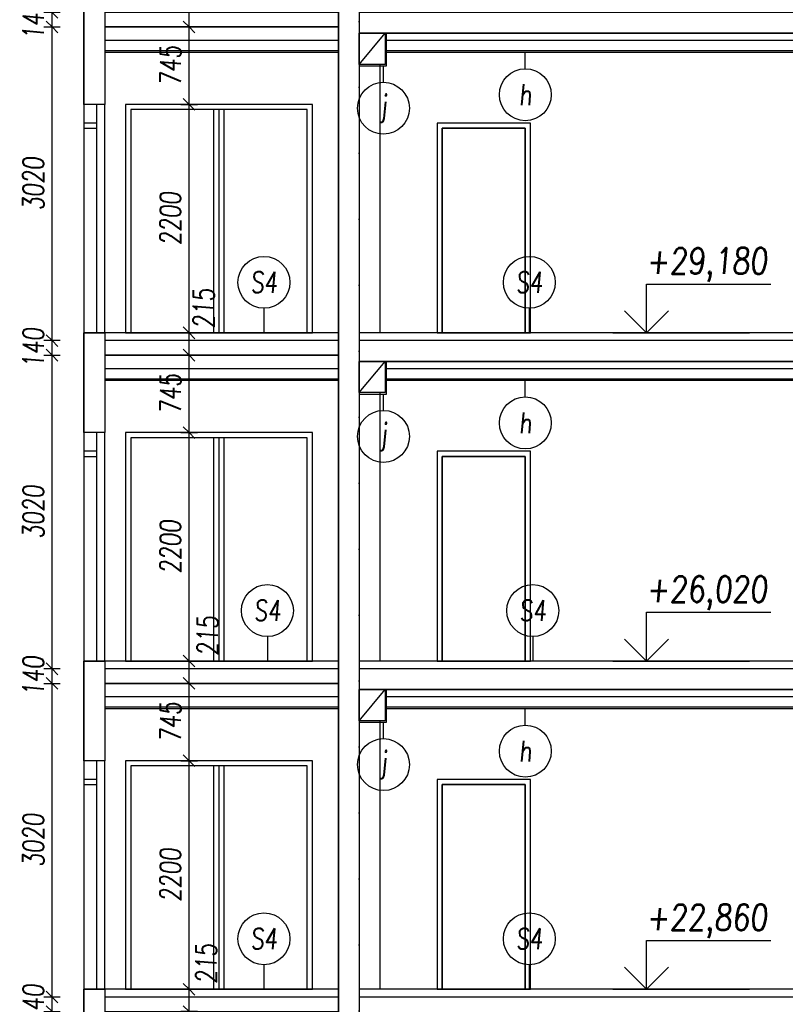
# Model space of a CAD drawing. Header units: millimetres. Extents: x -24606338 to 439687, y 151354 to 480404.
# Tile 32 of 93: x 268043 to 275416, y 210547 to 220027. Entities that reach past the tile are written whole.
import ezdxf
from ezdxf.enums import TextEntityAlignment as Align

# ---------------------------------------------------------------- set-up
doc = ezdxf.new("R2010")
doc.units = ezdxf.units.MM
doc.linetypes.add('ČERCHOVANÁ', pattern=[25.4, 12.7, -6.35, 0, -6.35])
for name, color, linetype in [('DVERE', 4, 'Continuous'), ('KOTY', 7, 'Continuous'), ('NOVÁ INTERIERY', 240, 'Continuous'), ('OSY', 7, 'Continuous'), ('TENKA', 4, 'Continuous'), ('TLUSTA', 2, 'Continuous'), ('ŽB', 3, 'Continuous')]:
    doc.layers.add(name, color=color, linetype=linetype)
doc.styles.add('CS-ROMANS', font='romans.shx', dxfattribs={"width": 0.75, "oblique": 5})
doc.styles.add('CS-ROMANS_100', font='romans.shx', dxfattribs={"width": 0.75, "oblique": 5, "height": 200})
doc.styles.add('ROMANS', font='romans.shx', dxfattribs={"width": 0.75, "oblique": 5, "height": 200})
doc.dimstyles.new('A_KÓTA_100', dxfattribs={"dimtxt": 200, "dimasz": 4, "dimexe": 100, "dimexo": 1500, "dimgap": 80, "dimtad": 1, "dimdec": 0, "dimdsep": 46, "dimtxsty": 'CS-ROMANS_100', "dimblk": 'KOT_CARA20', "dimcen": 90, "dimse1": 1, "dimse2": 1, "dimclrd": 256, "dimclre": 256, "dimclrt": 256, "dimadec": 0, "dimazin": 0, "dimtfac": 1, "dimtdec": 0, "dimtix": 1, "dimtmove": 2, "dimatfit": 3, "dimldrblk": 'OBLIQUE', "dimfxl": 1, "dimfxlon": 1, "dimtolj": 1, "dimarcsym": 0})

# ---------------------------------------------------------------- blocks, each defined once
blk = doc.blocks.new('VÝŠKOVÁ KÓTA 1')
at = {"ltscale": 0.25}
for p, q in [((0, 3.758), (9.586, 3.758)), ((0, 0), (0, 3.758)), ((0, 0), (-1.697, 1.697)), ((0, 0), (1.697, 1.697))]:
    blk.add_line(p, q, dxfattribs=at)
at = {"style": 'ROMANS', "oblique": 5, "width": 0.8}
blk.add_attdef('VÝŠKA', (0, 4.539), '', height=2, dxfattribs=at)
blk = doc.blocks.new('KOT_CARA20')
for p, q in [((0, 0), (-14.1, -14.1)), ((0, 20), (0, -20)), ((0, 0), (14.1, 14.1))]:
    blk.add_line(p, q)
blk = doc.blocks.new('*D2867')
at = {"layer": 'Defpoints', "color": 0, "transparency": 16777216}
for p in [(268861.8, 210692.2), (269674.2, 210692.2), (268861.8, 210477.2)]:
    blk.add_point(p, dxfattribs=at)
at = {"layer": 'KOTY', "lineweight": -2, "transparency": 16777216}
blk.add_line((269674.2, 210481.2), (269674.2, 210688.2), dxfattribs=at)
at = {"layer": 'KOTY', "lineweight": -2, "transparency": 16777216, "xscale": 4, "yscale": 4, "zscale": 4}
for p, rotation in [((269674.2, 210692.2), 90), ((269674.2, 210477.2), 270)]:
    blk.add_blockref('KOT_CARA20', p, dxfattribs=dict(at, rotation=rotation))
at = {"layer": 'KOTY', "transparency": 16777216, "insert": (269838.3, 210938.6), "char_height": 200, "attachment_point": 5, "rotation": 90, "style": 'CS-ROMANS_100'}
blk.add_mtext('\\A1;215', dxfattribs=at)
blk = doc.blocks.new('_OBLIQUE')
at = {"color": 0, "linetype": 'ByBlock', "ltscale": 15}
blk.add_line((-0.5, -0.5), (0.5, 0.5), dxfattribs=at)
blk = doc.blocks.new('*D2868')
at = {"layer": 'Defpoints', "color": 0, "transparency": 16777216}
for p in [(268861.8, 212892.2), (269674.2, 212892.2), (268861.8, 210692.2)]:
    blk.add_point(p, dxfattribs=at)
at = {"layer": 'KOTY', "lineweight": -2, "transparency": 16777216}
blk.add_line((269674.2, 210696.2), (269674.2, 212888.2), dxfattribs=at)
at = {"layer": 'KOTY', "lineweight": -2, "transparency": 16777216, "xscale": 4, "yscale": 4, "zscale": 4}
for p, rotation in [((269674.2, 212892.2), 90), ((269674.2, 210692.2), 270)]:
    blk.add_blockref('KOT_CARA20', p, dxfattribs=dict(at, rotation=rotation))
at = {"layer": 'KOTY', "transparency": 16777216, "insert": (269494.2, 211792.2), "char_height": 200, "attachment_point": 5, "rotation": 90, "style": 'CS-ROMANS_100'}
blk.add_mtext('\\A1;2200', dxfattribs=at)
blk = doc.blocks.new('*D2869')
at = {"layer": 'Defpoints', "color": 0, "transparency": 16777216}
for p in [(268861.8, 213637.2), (269674.2, 213637.2), (268861.8, 212892.2)]:
    blk.add_point(p, dxfattribs=at)
at = {"layer": 'KOTY', "lineweight": -2, "transparency": 16777216}
blk.add_line((269674.2, 212896.2), (269674.2, 213633.2), dxfattribs=at)
at = {"layer": 'KOTY', "lineweight": -2, "transparency": 16777216, "xscale": 4, "yscale": 4, "zscale": 4}
for p, rotation in [((269674.2, 213637.2), 90), ((269674.2, 212892.2), 270)]:
    blk.add_blockref('KOT_CARA20', p, dxfattribs=dict(at, rotation=rotation))
at = {"layer": 'KOTY', "transparency": 16777216, "insert": (269494.2, 213264.7), "char_height": 200, "attachment_point": 5, "rotation": 90, "style": 'CS-ROMANS_100'}
blk.add_mtext('\\A1;745', dxfattribs=at)
blk = doc.blocks.new('*D2870')
at = {"layer": 'Defpoints', "color": 0, "transparency": 16777216}
for p in [(268861.8, 213852.2), (269674.2, 213852.2), (268861.8, 213637.2)]:
    blk.add_point(p, dxfattribs=at)
at = {"layer": 'KOTY', "lineweight": -2, "transparency": 16777216}
blk.add_line((269674.2, 213641.2), (269674.2, 213848.2), dxfattribs=at)
at = {"layer": 'KOTY', "lineweight": -2, "transparency": 16777216, "xscale": 4, "yscale": 4, "zscale": 4}
for p, rotation in [((269674.2, 213852.2), 90), ((269674.2, 213637.2), 270)]:
    blk.add_blockref('KOT_CARA20', p, dxfattribs=dict(at, rotation=rotation))
at = {"layer": 'KOTY', "transparency": 16777216, "insert": (269852.3, 214094.2), "char_height": 200, "attachment_point": 5, "rotation": 90, "style": 'CS-ROMANS_100'}
blk.add_mtext('\\A1;215', dxfattribs=at)
blk = doc.blocks.new('*D2871')
at = {"layer": 'Defpoints', "color": 0, "transparency": 16777216}
for p in [(268861.8, 216052.2), (269674.2, 216052.2), (268861.8, 213852.2)]:
    blk.add_point(p, dxfattribs=at)
at = {"layer": 'KOTY', "lineweight": -2, "transparency": 16777216}
blk.add_line((269674.2, 213856.2), (269674.2, 216048.2), dxfattribs=at)
at = {"layer": 'KOTY', "lineweight": -2, "transparency": 16777216, "xscale": 4, "yscale": 4, "zscale": 4}
for p, rotation in [((269674.2, 216052.2), 90), ((269674.2, 213852.2), 270)]:
    blk.add_blockref('KOT_CARA20', p, dxfattribs=dict(at, rotation=rotation))
at = {"layer": 'KOTY', "transparency": 16777216, "insert": (269494.2, 214952.2), "char_height": 200, "attachment_point": 5, "rotation": 90, "style": 'CS-ROMANS_100'}
blk.add_mtext('\\A1;2200', dxfattribs=at)
blk = doc.blocks.new('*D2872')
at = {"layer": 'Defpoints', "color": 0, "transparency": 16777216}
for p in [(268861.8, 216797.2), (269674.2, 216797.2), (268861.8, 216052.2)]:
    blk.add_point(p, dxfattribs=at)
at = {"layer": 'KOTY', "lineweight": -2, "transparency": 16777216}
blk.add_line((269674.2, 216056.2), (269674.2, 216793.2), dxfattribs=at)
at = {"layer": 'KOTY', "lineweight": -2, "transparency": 16777216, "xscale": 4, "yscale": 4, "zscale": 4}
for p, rotation in [((269674.2, 216797.2), 90), ((269674.2, 216052.2), 270)]:
    blk.add_blockref('KOT_CARA20', p, dxfattribs=dict(at, rotation=rotation))
at = {"layer": 'KOTY', "transparency": 16777216, "insert": (269494.2, 216424.7), "char_height": 200, "attachment_point": 5, "rotation": 90, "style": 'CS-ROMANS_100'}
blk.add_mtext('\\A1;745', dxfattribs=at)
blk = doc.blocks.new('*D2873')
at = {"layer": 'Defpoints', "color": 0, "transparency": 16777216}
for p in [(268861.8, 217012.2), (269674.2, 217012.2), (268861.8, 216797.2)]:
    blk.add_point(p, dxfattribs=at)
at = {"layer": 'KOTY', "lineweight": -2, "transparency": 16777216}
blk.add_line((269674.2, 216801.2), (269674.2, 217008.2), dxfattribs=at)
at = {"layer": 'KOTY', "lineweight": -2, "transparency": 16777216, "xscale": 4, "yscale": 4, "zscale": 4}
for p, rotation in [((269674.2, 217012.2), 90), ((269674.2, 216797.2), 270)]:
    blk.add_blockref('KOT_CARA20', p, dxfattribs=dict(at, rotation=rotation))
at = {"layer": 'KOTY', "transparency": 16777216, "insert": (269814.6, 217246.3), "char_height": 200, "attachment_point": 5, "rotation": 90, "style": 'CS-ROMANS_100'}
blk.add_mtext('\\A1;215', dxfattribs=at)
blk = doc.blocks.new('*D2874')
at = {"layer": 'Defpoints', "color": 0, "transparency": 16777216}
for p in [(268861.8, 219212.2), (269674.2, 219212.2), (268861.8, 217012.2)]:
    blk.add_point(p, dxfattribs=at)
at = {"layer": 'KOTY', "lineweight": -2, "transparency": 16777216}
blk.add_line((269674.2, 217016.2), (269674.2, 219208.2), dxfattribs=at)
at = {"layer": 'KOTY', "lineweight": -2, "transparency": 16777216, "xscale": 4, "yscale": 4, "zscale": 4}
for p, rotation in [((269674.2, 219212.2), 90), ((269674.2, 217012.2), 270)]:
    blk.add_blockref('KOT_CARA20', p, dxfattribs=dict(at, rotation=rotation))
at = {"layer": 'KOTY', "transparency": 16777216, "insert": (269494.2, 218112.2), "char_height": 200, "attachment_point": 5, "rotation": 90, "style": 'CS-ROMANS_100'}
blk.add_mtext('\\A1;2200', dxfattribs=at)
blk = doc.blocks.new('*D2875')
at = {"layer": 'Defpoints', "color": 0, "transparency": 16777216}
for p in [(268861.8, 219957.2), (269674.2, 219957.2), (268861.8, 219212.2)]:
    blk.add_point(p, dxfattribs=at)
at = {"layer": 'KOTY', "lineweight": -2, "transparency": 16777216}
blk.add_line((269674.2, 219216.2), (269674.2, 219953.2), dxfattribs=at)
at = {"layer": 'KOTY', "lineweight": -2, "transparency": 16777216, "xscale": 4, "yscale": 4, "zscale": 4}
for p, rotation in [((269674.2, 219957.2), 90), ((269674.2, 219212.2), 270)]:
    blk.add_blockref('KOT_CARA20', p, dxfattribs=dict(at, rotation=rotation))
at = {"layer": 'KOTY', "transparency": 16777216, "insert": (269494.2, 219584.7), "char_height": 200, "attachment_point": 5, "rotation": 90, "style": 'CS-ROMANS_100'}
blk.add_mtext('\\A1;745', dxfattribs=at)
blk = doc.blocks.new('*D2876')
at = {"layer": 'Defpoints', "color": 0, "transparency": 16777216}
for p in [(268861.8, 220172.2), (269674.2, 220172.2), (268861.8, 219957.2)]:
    blk.add_point(p, dxfattribs=at)
at = {"layer": 'KOTY', "lineweight": -2, "transparency": 16777216}
blk.add_line((269674.2, 219961.2), (269674.2, 220168.2), dxfattribs=at)
at = {"layer": 'KOTY', "lineweight": -2, "transparency": 16777216, "xscale": 4, "yscale": 4, "zscale": 4}
for p, rotation in [((269674.2, 220172.2), 90), ((269674.2, 219957.2), 270)]:
    blk.add_blockref('KOT_CARA20', p, dxfattribs=dict(at, rotation=rotation))
at = {"layer": 'KOTY', "transparency": 16777216, "insert": (269846.4, 220391.6), "char_height": 200, "attachment_point": 5, "rotation": 90, "style": 'CS-ROMANS_100'}
blk.add_mtext('\\A1;215', dxfattribs=at)
blk = doc.blocks.new('*D3159')
at = {"layer": 'Defpoints', "color": 0, "transparency": 16777216}
for p in [(268354.2, 210617.2), (269143.5, 210617.2), (269133.8, 210477.2)]:
    blk.add_point(p, dxfattribs=at)
at = {"layer": 'KOTY', "lineweight": -2, "transparency": 16777216}
for p, q in [((268354.2, 210621.2), (268354.2, 210625.2)), ((268354.2, 210477.2), (268354.2, 210617.2)), ((268354.2, 210473.2), (268354.2, 210469.2))]:
    blk.add_line(p, q, dxfattribs=at)
at = {"layer": 'KOTY', "lineweight": -2, "transparency": 16777216, "xscale": 4, "yscale": 4, "zscale": 4}
for p, rotation in [((268354.2, 210617.2), 270), ((268354.2, 210477.2), 90)]:
    blk.add_blockref('KOT_CARA20', p, dxfattribs=dict(at, rotation=rotation))
at = {"layer": 'KOTY', "transparency": 16777216, "insert": (268174.2, 210547.2), "char_height": 200, "attachment_point": 5, "rotation": 90, "style": 'CS-ROMANS_100'}
blk.add_mtext('\\A1;140', dxfattribs=at)
blk = doc.blocks.new('*D3160')
at = {"layer": 'Defpoints', "color": 0, "transparency": 16777216}
for p in [(268354.2, 213637.2), (269284.7, 213637.2), (269143.5, 210617.2)]:
    blk.add_point(p, dxfattribs=at)
at = {"layer": 'KOTY', "lineweight": -2, "transparency": 16777216}
blk.add_line((268354.2, 210621.2), (268354.2, 213633.2), dxfattribs=at)
at = {"layer": 'KOTY', "lineweight": -2, "transparency": 16777216, "xscale": 4, "yscale": 4, "zscale": 4}
for p, rotation in [((268354.2, 213637.2), 90), ((268354.2, 210617.2), 270)]:
    blk.add_blockref('KOT_CARA20', p, dxfattribs=dict(at, rotation=rotation))
at = {"layer": 'KOTY', "transparency": 16777216, "insert": (268174.2, 212127.2), "char_height": 200, "attachment_point": 5, "rotation": 90, "style": 'CS-ROMANS_100'}
blk.add_mtext('\\A1;3020', dxfattribs=at)
blk = doc.blocks.new('*D3161')
at = {"layer": 'Defpoints', "color": 0, "transparency": 16777216}
for p in [(268354.2, 213777.2), (269299.3, 213777.2), (269284.7, 213637.2)]:
    blk.add_point(p, dxfattribs=at)
at = {"layer": 'KOTY', "lineweight": -2, "transparency": 16777216}
for p, q in [((268354.2, 213781.2), (268354.2, 213785.2)), ((268354.2, 213637.2), (268354.2, 213777.2)), ((268354.2, 213633.2), (268354.2, 213629.2))]:
    blk.add_line(p, q, dxfattribs=at)
at = {"layer": 'KOTY', "lineweight": -2, "transparency": 16777216, "xscale": 4, "yscale": 4, "zscale": 4}
for p, rotation in [((268354.2, 213777.2), 270), ((268354.2, 213637.2), 90)]:
    blk.add_blockref('KOT_CARA20', p, dxfattribs=dict(at, rotation=rotation))
at = {"layer": 'KOTY', "transparency": 16777216, "insert": (268174.2, 213707.2), "char_height": 200, "attachment_point": 5, "rotation": 90, "style": 'CS-ROMANS_100'}
blk.add_mtext('\\A1;140', dxfattribs=at)
blk = doc.blocks.new('*D3162')
at = {"layer": 'Defpoints', "color": 0, "transparency": 16777216}
for p in [(268354.2, 216797.2), (269216.6, 216797.2), (269299.3, 213777.2)]:
    blk.add_point(p, dxfattribs=at)
at = {"layer": 'KOTY', "lineweight": -2, "transparency": 16777216}
blk.add_line((268354.2, 213781.2), (268354.2, 216793.2), dxfattribs=at)
at = {"layer": 'KOTY', "lineweight": -2, "transparency": 16777216, "xscale": 4, "yscale": 4, "zscale": 4}
for p, rotation in [((268354.2, 216797.2), 90), ((268354.2, 213777.2), 270)]:
    blk.add_blockref('KOT_CARA20', p, dxfattribs=dict(at, rotation=rotation))
at = {"layer": 'KOTY', "transparency": 16777216, "insert": (268174.2, 215287.2), "char_height": 200, "attachment_point": 5, "rotation": 90, "style": 'CS-ROMANS_100'}
blk.add_mtext('\\A1;3020', dxfattribs=at)
blk = doc.blocks.new('*D3163')
at = {"layer": 'Defpoints', "color": 0, "transparency": 16777216}
for p in [(268354.2, 216937.2), (269216.6, 216937.2), (269216.6, 216797.2)]:
    blk.add_point(p, dxfattribs=at)
at = {"layer": 'KOTY', "lineweight": -2, "transparency": 16777216}
for p, q in [((268354.2, 216941.2), (268354.2, 216945.2)), ((268354.2, 216797.2), (268354.2, 216937.2)), ((268354.2, 216793.2), (268354.2, 216789.2))]:
    blk.add_line(p, q, dxfattribs=at)
at = {"layer": 'KOTY', "lineweight": -2, "transparency": 16777216, "xscale": 4, "yscale": 4, "zscale": 4}
for p, rotation in [((268354.2, 216937.2), 270), ((268354.2, 216797.2), 90)]:
    blk.add_blockref('KOT_CARA20', p, dxfattribs=dict(at, rotation=rotation))
at = {"layer": 'KOTY', "transparency": 16777216, "insert": (268174.2, 216867.2), "char_height": 200, "attachment_point": 5, "rotation": 90, "style": 'CS-ROMANS_100'}
blk.add_mtext('\\A1;140', dxfattribs=at)
blk = doc.blocks.new('*D3164')
at = {"layer": 'Defpoints', "color": 0, "transparency": 16777216}
for p in [(268354.2, 219957.2), (269279.8, 219957.2), (269216.6, 216937.2)]:
    blk.add_point(p, dxfattribs=at)
at = {"layer": 'KOTY', "lineweight": -2, "transparency": 16777216}
blk.add_line((268354.2, 216941.2), (268354.2, 219953.2), dxfattribs=at)
at = {"layer": 'KOTY', "lineweight": -2, "transparency": 16777216, "xscale": 4, "yscale": 4, "zscale": 4}
for p, rotation in [((268354.2, 219957.2), 90), ((268354.2, 216937.2), 270)]:
    blk.add_blockref('KOT_CARA20', p, dxfattribs=dict(at, rotation=rotation))
at = {"layer": 'KOTY', "transparency": 16777216, "insert": (268174.2, 218447.2), "char_height": 200, "attachment_point": 5, "rotation": 90, "style": 'CS-ROMANS_100'}
blk.add_mtext('\\A1;3020', dxfattribs=at)
blk = doc.blocks.new('*D3165')
at = {"layer": 'Defpoints', "color": 0, "transparency": 16777216}
for p in [(268354.2, 220097.2), (269289.6, 220097.2), (269279.8, 219957.2)]:
    blk.add_point(p, dxfattribs=at)
at = {"layer": 'KOTY', "lineweight": -2, "transparency": 16777216}
for p, q in [((268354.2, 220101.2), (268354.2, 220105.2)), ((268354.2, 219957.2), (268354.2, 220097.2)), ((268354.2, 219953.2), (268354.2, 219949.2))]:
    blk.add_line(p, q, dxfattribs=at)
at = {"layer": 'KOTY', "lineweight": -2, "transparency": 16777216, "xscale": 4, "yscale": 4, "zscale": 4}
for p, rotation in [((268354.2, 220097.2), 270), ((268354.2, 219957.2), 90)]:
    blk.add_blockref('KOT_CARA20', p, dxfattribs=dict(at, rotation=rotation))
at = {"layer": 'KOTY', "transparency": 16777216, "insert": (268174.2, 220027.2), "char_height": 200, "attachment_point": 5, "rotation": 90, "style": 'CS-ROMANS_100'}
blk.add_mtext('\\A1;140', dxfattribs=at)
blk = doc.blocks.new('*D3231')
at = {"layer": 'Defpoints', "color": 0, "transparency": 16777216}
for p in [(270895.9, 253754.2), (281915.1, 253754.2), (277973.8, 191457.2)]:
    blk.add_point(p, dxfattribs=at)
at = {"layer": 'KOTY', "lineweight": -2, "transparency": 16777216}
blk.add_line((281915.1, 191461.2), (281915.1, 253750.2), dxfattribs=at)
at = {"layer": 'KOTY', "lineweight": -2, "transparency": 16777216, "xscale": 4, "yscale": 4, "zscale": 4}
for p, rotation in [((281915.1, 253754.2), 90), ((281915.1, 191457.2), 270)]:
    blk.add_blockref('KOT_CARA20', p, dxfattribs=dict(at, rotation=rotation))
at = {"layer": 'KOTY', "transparency": 16777216, "insert": (281735.1, 222605.7), "char_height": 200, "attachment_point": 5, "rotation": 90, "style": 'CS-ROMANS_100'}
blk.add_mtext('\\A1;62297', dxfattribs=at)

msp = doc.modelspace()

# ---------------------------------------------------------------- linework, layer by layer
at = {"layer": 'DVERE'}
for points in [[(269061.809, 217012.158), (270861.809, 217012.158), (270861.809, 219212.158), (269061.809, 219212.158)], [(272061.809, 217012.158), (272961.809, 217012.158), (272961.809, 219032.158), (272061.809, 219032.158)], [(272061.809, 217012.158), (272961.809, 217012.158), (272961.809, 219032.158), (272061.809, 219032.158)], [(272111.809, 217012.158), (272911.809, 217012.158), (272911.809, 218982.158), (272111.809, 218982.158)], [(272111.809, 217012.158), (272911.809, 217012.158), (272911.809, 218982.158), (272111.809, 218982.158)], [(269061.809, 213852.158), (270861.809, 213852.158), (270861.809, 216052.158), (269061.809, 216052.158)], [(272061.809, 213852.158), (272961.809, 213852.158), (272961.809, 215872.158), (272061.809, 215872.158)], [(272111.809, 213852.158), (272911.809, 213852.158), (272911.809, 215822.158), (272111.809, 215822.158)], [(269061.809, 210692.158), (270861.809, 210692.158), (270861.809, 212892.158), (269061.809, 212892.158)], [(269061.809, 210692.158), (270861.809, 210692.158), (270861.809, 212892.158), (269061.809, 212892.158)], [(272061.809, 210692.158), (272961.809, 210692.158), (272961.809, 212712.158), (272061.809, 212712.158)], [(272061.809, 210692.158), (272961.809, 210692.158), (272961.809, 212712.158), (272061.809, 212712.158)], [(272111.809, 210692.158), (272911.809, 210692.158), (272911.809, 212662.158), (272111.809, 212662.158)], [(272111.809, 210692.158), (272911.809, 210692.158), (272911.809, 212662.158), (272111.809, 212662.158)]]:
    msp.add_lwpolyline(points, close=True, dxfattribs=at)
at = {"layer": 'KOTY'}
for p, q in [((272912.446, 219554.9), (272912.446, 219712.158)), ((271546.283, 219424.9), (271546.283, 219582.158)), ((270395.064, 217248.146), (270395.064, 217016.186)), ((272950.652, 217248.146), (272950.652, 217016.186)), ((272912.446, 216394.9), (272912.446, 216552.158)), ((271546.283, 216264.9), (271546.283, 216422.158)), ((270428.426, 214088.146), (270428.426, 213856.186)), ((272984.015, 214088.146), (272984.015, 213856.186)), ((272912.446, 213234.9), (272912.446, 213392.158)), ((271546.283, 213104.9), (271546.283, 213262.158)), ((270395.064, 210928.146), (270395.064, 210696.186)), ((272950.652, 210928.146), (272950.652, 210696.186))]:
    msp.add_line(p, q, dxfattribs=at)
at = {"layer": 'KOTY', "linetype": 'ByBlock'}
for p, q in [((273755.367, 217012.158), (275072.462, 217012.158)), ((273755.367, 213852.158), (275072.462, 213852.158)), ((273755.367, 210692.158), (275072.462, 210692.158))]:
    msp.add_line(p, q, dxfattribs=at)
at = {"layer": 'KOTY', "ltscale": 20}
for centre in [(272912.446, 219304.9), (271546.283, 219174.9), (270395.064, 217498.146), (272950.652, 217498.146), (272912.446, 216144.9), (271546.283, 216014.9), (270428.426, 214338.146), (272984.015, 214338.146), (272912.446, 212984.9), (271546.283, 212854.9), (270395.064, 211178.146), (272950.652, 211178.146)]:
    msp.add_circle(centre, 250, dxfattribs=at)
at = {"layer": 'NOVÁ INTERIERY'}
for p, q in [((269911.809, 217012.158), (269911.809, 219162.158)), ((269961.809, 219162.158), (269961.809, 217012.158)), ((270011.809, 217012.158), (270011.809, 219162.158)), ((269911.809, 213852.158), (269911.809, 216002.158)), ((269961.809, 216002.158), (269961.809, 213852.158)), ((270011.809, 213852.158), (270011.809, 216002.158)), ((269911.809, 210692.158), (269911.809, 212842.158)), ((269961.809, 212842.158), (269961.809, 210692.158)), ((270011.809, 210692.158), (270011.809, 212842.158))]:
    msp.add_line(p, q, dxfattribs=at)
for points in [[(271311.809, 219582.158), (271576.809, 219582.158), (271576.809, 219897.158)], [(271111.809, 219827.158), (268861.809, 219827.158)], [(277346.809, 219827.158), (271576.809, 219827.158)], [(271111.809, 219727.158), (268861.809, 219727.158)], [(271111.809, 219712.158), (268861.809, 219712.158)], [(277346.809, 219727.158), (271576.809, 219727.158)], [(277346.809, 219712.158), (271576.809, 219712.158)], [(271311.809, 216422.158), (271576.809, 216422.158), (271576.809, 216737.158)], [(271111.809, 216667.158), (268861.809, 216667.158)], [(277346.809, 216667.158), (271576.809, 216667.158)], [(271111.809, 216567.158), (268861.809, 216567.158)], [(271111.809, 216552.158), (268861.809, 216552.158)], [(277346.809, 216567.158), (271576.809, 216567.158)], [(277346.809, 216552.158), (271576.809, 216552.158)], [(271111.809, 213507.158), (268861.809, 213507.158)], [(271311.809, 213262.158), (271576.809, 213262.158), (271576.809, 213577.158)], [(277346.809, 213507.158), (271561.809, 213507.158)], [(271111.809, 213407.158), (268861.809, 213407.158)], [(277346.809, 213407.158), (271561.809, 213407.158)], [(271111.809, 213392.158), (268861.809, 213392.158)], [(277346.809, 213392.158), (271561.809, 213392.158)]]:
    msp.add_lwpolyline(points, dxfattribs=at)
for points in [[(269061.809, 217012.158), (270861.809, 217012.158), (270861.809, 219212.158), (269061.809, 219212.158)], [(269111.809, 217012.158), (270811.809, 217012.158), (270811.809, 219162.158), (269111.809, 219162.158)], [(272061.809, 217012.158), (272961.809, 217012.158), (272961.809, 219032.158), (272061.809, 219032.158)], [(272111.809, 218982.158), (272911.809, 218982.158), (272911.809, 217012.158), (272111.809, 217012.158)], [(269061.809, 213852.158), (270861.809, 213852.158), (270861.809, 216052.158), (269061.809, 216052.158)], [(269111.809, 213852.158), (270811.809, 213852.158), (270811.809, 216002.158), (269111.809, 216002.158)], [(272061.809, 213852.158), (272961.809, 213852.158), (272961.809, 215872.158), (272061.809, 215872.158)], [(272111.809, 215822.158), (272911.809, 215822.158), (272911.809, 213852.158), (272111.809, 213852.158)], [(269061.809, 210692.158), (270861.809, 210692.158), (270861.809, 212892.158), (269061.809, 212892.158)], [(269111.809, 210692.158), (270811.809, 210692.158), (270811.809, 212842.158), (269111.809, 212842.158)], [(272061.809, 210692.158), (272961.809, 210692.158), (272961.809, 212712.158), (272061.809, 212712.158)], [(272111.809, 212662.158), (272911.809, 212662.158), (272911.809, 210692.158), (272111.809, 210692.158)]]:
    msp.add_lwpolyline(points, close=True, dxfattribs=at)
at = {"layer": 'OSY', "linetype": 'ČERCHOVANÁ', "ltscale": 25}
msp.add_line((271311.809, 251607.158), (271311.809, 174688.935), dxfattribs=at)
at = {"layer": 'TENKA'}
for points in [[(271311.809, 219597.158), (271561.809, 219897.158)], [(271511.809, 219597.158), (271511.809, 217012.158)], [(268786.809, 217012.158), (268786.809, 219212.158)], [(268861.809, 217012.158), (268861.809, 216937.158)], [(271111.809, 216937.158), (268861.809, 216937.158)], [(277861.809, 216937.158), (271311.809, 216937.158)], [(271311.809, 216437.158), (271561.809, 216737.158)], [(271511.809, 216437.158), (271511.809, 213852.158)], [(268786.809, 213852.158), (268786.809, 216052.158)], [(268861.809, 213852.158), (268861.809, 213777.158)], [(271111.809, 213777.158), (268861.809, 213777.158)], [(277861.809, 213777.158), (271311.809, 213777.158)], [(271311.809, 213277.158), (271561.809, 213577.158)], [(271511.809, 213277.158), (271511.809, 210692.158)], [(268786.809, 210692.158), (268786.809, 212892.158)], [(268861.809, 210692.158), (268861.809, 210617.158)], [(271111.809, 210617.158), (268861.809, 210617.158)], [(277861.809, 210617.158), (271311.809, 210617.158)]]:
    msp.add_lwpolyline(points, dxfattribs=at)
for points in [[(268661.809, 217012.158), (268861.809, 217012.158), (268861.809, 219212.158), (268661.809, 219212.158)], [(268661.809, 218982.158), (268786.809, 218982.158), (268786.809, 219032.158), (268661.809, 219032.158)], [(268661.809, 213852.158), (268861.809, 213852.158), (268861.809, 216052.158), (268661.809, 216052.158)], [(268661.809, 215822.158), (268786.809, 215822.158), (268786.809, 215872.158), (268661.809, 215872.158)], [(268661.809, 210692.158), (268861.809, 210692.158), (268861.809, 212892.158), (268661.809, 212892.158)], [(268661.809, 212662.158), (268786.809, 212662.158), (268786.809, 212712.158), (268661.809, 212712.158)]]:
    msp.add_lwpolyline(points, close=True, dxfattribs=at)
at = {"layer": 'TLUSTA'}
for points in [[(271111.809, 245392.158), (271111.809, 191157.158)], [(271311.809, 245177.158), (271311.809, 191157.158)], [(271311.809, 244877.158), (271311.809, 191157.158)], [(268661.809, 220172.158), (268661.809, 219212.158)], [(271111.809, 219957.158), (268861.809, 219957.158)], [(268861.809, 219957.158), (268861.809, 219212.158)], [(277861.809, 219897.158), (271311.809, 219897.158)], [(268861.809, 219212.158), (268661.809, 219212.158)], [(271111.809, 217012.158), (268661.809, 217012.158)], [(268661.809, 217012.158), (268661.809, 216052.158)], [(277861.809, 217012.158), (271311.809, 217012.158)], [(271111.809, 216797.158), (268861.809, 216797.158)], [(268861.809, 216797.158), (268861.809, 216052.158)], [(277861.809, 216737.158), (271311.809, 216737.158)], [(268861.809, 216052.158), (268661.809, 216052.158)], [(271111.809, 213852.158), (268661.809, 213852.158)], [(268661.809, 213852.158), (268661.809, 212892.158)], [(277861.809, 213852.158), (271311.809, 213852.158)], [(271111.809, 213637.158), (268861.809, 213637.158)], [(268861.809, 213637.158), (268861.809, 212892.158)], [(277861.809, 213577.158), (271311.809, 213577.158)], [(268861.809, 212892.158), (268661.809, 212892.158)], [(271111.809, 210692.158), (268661.809, 210692.158)], [(268661.809, 210692.158), (268661.809, 209732.158)], [(277861.809, 210692.158), (271311.809, 210692.158)]]:
    msp.add_lwpolyline(points, dxfattribs=at)
for points in [[(271311.809, 219897.158), (271561.809, 219897.158), (271561.809, 219597.158), (271311.809, 219597.158)], [(271311.809, 216737.158), (271561.809, 216737.158), (271561.809, 216437.158), (271311.809, 216437.158)], [(271311.809, 213577.158), (271561.809, 213577.158), (271561.809, 213277.158), (271311.809, 213277.158)]]:
    msp.add_lwpolyline(points, close=True, dxfattribs=at)
at = {"layer": 'ŽB'}
for points in [[(271111.809, 245392.158), (271311.809, 245392.158), (271311.809, 191157.158), (271111.809, 191157.158)], [(268661.809, 220172.158), (268861.809, 220172.158), (268861.809, 219212.158), (268661.809, 219212.158)], [(268861.809, 219957.158), (271111.809, 219957.158), (271111.809, 220097.158), (268861.809, 220097.158)], [(271311.809, 219897.158), (277861.809, 219897.158), (277861.809, 220097.158), (271311.809, 220097.158)], [(271311.809, 219897.158), (271561.809, 219897.158), (271561.809, 219597.158), (271311.809, 219597.158)], [(268661.809, 217012.158), (268861.809, 217012.158), (268861.809, 216052.158), (268661.809, 216052.158)], [(268861.809, 216797.158), (271111.809, 216797.158), (271111.809, 216937.158), (268861.809, 216937.158)], [(271311.809, 216737.158), (277861.809, 216737.158), (277861.809, 216937.158), (271311.809, 216937.158)], [(271311.809, 216737.158), (271561.809, 216737.158), (271561.809, 216437.158), (271311.809, 216437.158)], [(268661.809, 213852.158), (268861.809, 213852.158), (268861.809, 212892.158), (268661.809, 212892.158)], [(268861.809, 213637.158), (271111.809, 213637.158), (271111.809, 213777.158), (268861.809, 213777.158)], [(271311.809, 213577.158), (277861.809, 213577.158), (277861.809, 213777.158), (271311.809, 213777.158)], [(271311.809, 213577.158), (271561.809, 213577.158), (271561.809, 213277.158), (271311.809, 213277.158)], [(268661.809, 210692.158), (268861.809, 210692.158), (268861.809, 209732.158), (268661.809, 209732.158)], [(268861.809, 210477.158), (271111.809, 210477.158), (271111.809, 210617.158), (268861.809, 210617.158)], [(271311.809, 210417.158), (277861.809, 210417.158), (277861.809, 210617.158), (271311.809, 210617.158)]]:
    msp.add_lwpolyline(points, close=True, dxfattribs=at)

# ---------------------------------------------------------------- block references
at = {"layer": 'KOTY', "xscale": 125, "yscale": 125, "zscale": 125}
for p, values in [((274078.341, 217012.158), {'VÝŠKA': '+29,180'}), ((274078.341, 213852.158), {'VÝŠKA': '+26,020'}), ((274078.341, 210692.158), {'VÝŠKA': '+22,860'})]:
    msp.add_blockref('VÝŠKOVÁ KÓTA 1', p, dxfattribs=at).add_auto_attribs(values)

# ---------------------------------------------------------------- texts
at = {"layer": 'KOTY', "ltscale": 20, "style": 'CS-ROMANS', "oblique": 5, "width": 0.75}
for s, p in [('h', (272912.446, 219304.9)), ('j', (271546.283, 219174.9)), ('S4', (270395.064, 217498.146)), ('S4', (272950.652, 217498.146)), ('h', (272912.446, 216144.9)), ('j', (271546.283, 216014.9)), ('S4', (270428.426, 214338.146)), ('S4', (272984.015, 214338.146)), ('h', (272912.446, 212984.9)), ('j', (271546.283, 212854.9)), ('S4', (270395.064, 211178.146)), ('S4', (272950.652, 211178.146))]:
    msp.add_text(s, height=200, dxfattribs=at).set_placement(p, align=Align.MIDDLE)

# ---------------------------------------------------------------- dimensions: what is measured, and where the dimension line sits
at = {"layer": 'KOTY'}
for base, p1, p2, picture, middle in [((281915.056, 253754.158), (277973.796, 191457.158), (270895.946, 253754.158), '*D3231', (281735.056, 222605.658)), ((268354.17, 220097.158), (269279.829, 219957.158), (269289.562, 220097.158), '*D3165', (268174.17, 220027.158)), ((268354.17, 219957.158), (269216.625, 216937.158), (269279.829, 219957.158), '*D3164', (268174.17, 218447.158)), ((269674.157, 219957.158), (268861.809, 219212.158), (268861.809, 219957.158), '*D2875', (269494.157, 219584.658)), ((269674.157, 219212.158), (268861.809, 217012.158), (268861.809, 219212.158), '*D2874', (269494.157, 218112.158)), ((268354.17, 216937.158), (269216.625, 216797.158), (269216.625, 216937.158), '*D3163', (268174.17, 216867.158)), ((268354.17, 216797.158), (269299.294, 213777.158), (269216.625, 216797.158), '*D3162', (268174.17, 215287.158)), ((269674.157, 216797.158), (268861.809, 216052.158), (268861.809, 216797.158), '*D2872', (269494.157, 216424.658)), ((269674.157, 216052.158), (268861.809, 213852.158), (268861.809, 216052.158), '*D2871', (269494.157, 214952.158)), ((268354.17, 213777.158), (269284.695, 213637.158), (269299.294, 213777.158), '*D3161', (268174.17, 213707.158)), ((268354.17, 213637.158), (269143.513, 210617.158), (269284.695, 213637.158), '*D3160', (268174.17, 212127.158)), ((269674.157, 213637.158), (268861.809, 212892.158), (268861.809, 213637.158), '*D2869', (269494.157, 213264.658)), ((269674.157, 212892.158), (268861.809, 210692.158), (268861.809, 212892.158), '*D2868', (269494.157, 211792.158)), ((268354.17, 210617.158), (269133.78, 210477.158), (269143.513, 210617.158), '*D3159', (268174.17, 210547.158))]:
    dim = msp.add_linear_dim(base=base, p1=p1, p2=p2, angle=90, dimstyle='A_KÓTA_100', dxfattribs=at)
    dim.commit()
    dim.dimension.update_dxf_attribs({"geometry": picture, "text_midpoint": middle})
for base, p1, p2, picture, middle in [((269674.157, 220172.158), (268861.809, 219957.158), (268861.809, 220172.158), '*D2876', (269846.378, 220391.602)), ((269674.157, 217012.158), (268861.809, 216797.158), (268861.809, 217012.158), '*D2873', (269814.612, 217246.349)), ((269674.157, 213852.158), (268861.809, 213637.158), (268861.809, 213852.158), '*D2870', (269852.304, 214094.207)), ((269674.157, 210692.158), (268861.809, 210477.158), (268861.809, 210692.158), '*D2867', (269838.258, 210938.621))]:
    dim = msp.add_linear_dim(base=base, p1=p1, p2=p2, angle=90, dimstyle='A_KÓTA_100', dxfattribs=at)
    dim.commit()
    dim.dimension.update_dxf_attribs({"geometry": picture, "text_midpoint": middle, "dimtype": 160})

doc.saveas('drawing.dxf')
